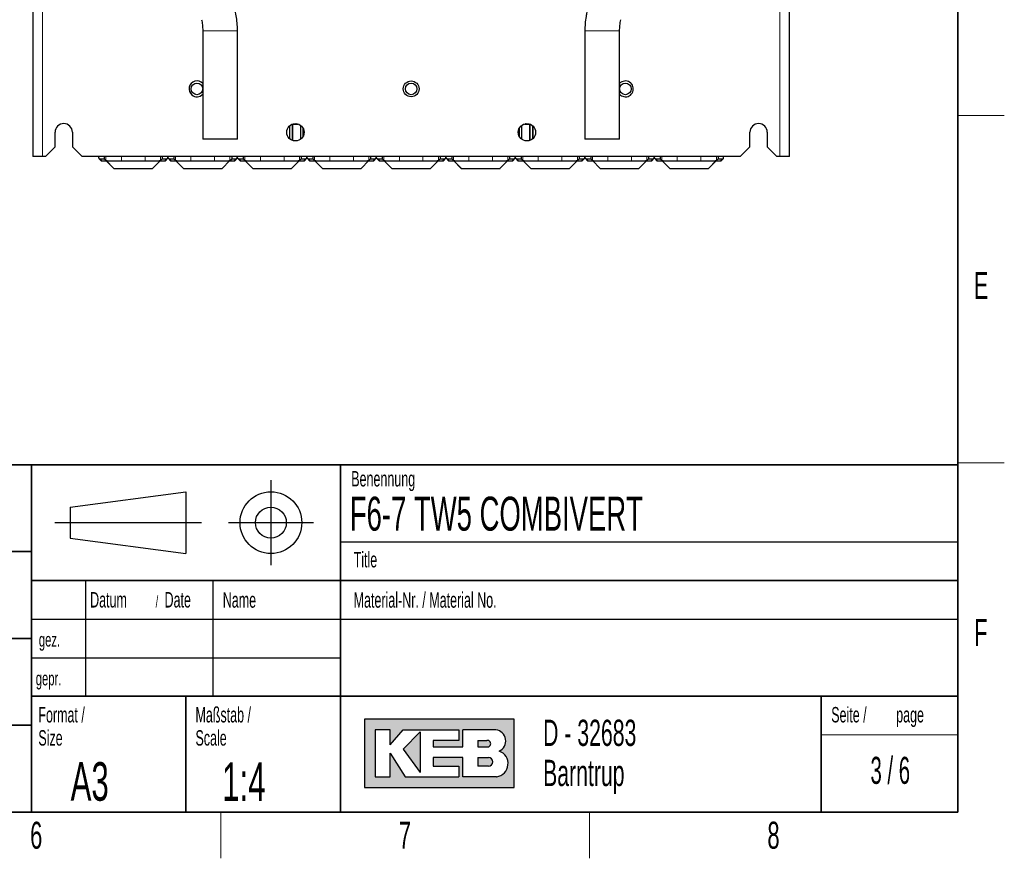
# Paper-space layout 'Blatt3' of a CAD drawing. Header units: millimetres. Extents: x 5 to 418, y 2 to 292.
# Tile 51 of 54: x 286 to 414, y 6 to 115. Entities that reach past the tile are written whole.
import ezdxf

# ---------------------------------------------------------------- set-up
doc = ezdxf.new("R2010")
doc.units = ezdxf.units.MM
doc.layers.add('SLD-0', color=7, linetype='Continuous')
doc.styles.add('SLDTEXTSTYLE1', font='TXT', dxfattribs={"width": 0.605})
doc.styles.add('SLDTEXTSTYLE2', font='TXT', dxfattribs={"width": 0.563})

psp = doc.layouts.new('Blatt3')

# ---------------------------------------------------------------- hatches: boundary and pattern name
at = {"linetype": 'Continuous'}
h = psp.add_hatch(color=7, dxfattribs=at)
h.paths.add_polyline_path([(331.1423676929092, 15.18257760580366), (350.5207896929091, 15.18257760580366), (350.5207896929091, 24.04128480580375), (331.1423676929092, 24.04128480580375)], flags=0)
edge = h.paths.add_edge_path(flags=0)
edge.add_arc((347.9991875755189, 18.26988521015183), 1.720915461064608, -81.72003226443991, 70.17096003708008, ccw=False)
edge.add_line((348.2470169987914, 16.56690822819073), (348.2293995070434, 16.56675060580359))
edge.add_line((348.2293995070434, 16.56675060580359), (343.8767592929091, 16.56675060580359))
edge.add_line((343.8767592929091, 16.56675060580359), (343.8767592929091, 19.05826200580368))
edge.add_line((343.8767592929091, 19.05826200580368), (340.0010748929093, 19.05826200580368))
edge.add_line((340.0010748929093, 19.05826200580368), (340.0010748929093, 17.95092360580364))
edge.add_line((340.0010748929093, 17.95092360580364), (343.3230900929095, 17.95092360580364))
edge.add_line((343.3230900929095, 17.95092360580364), (343.3230900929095, 16.56675060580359))
edge.add_line((343.3230900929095, 16.56675060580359), (336.4022250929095, 16.56675060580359))
edge.add_line((336.4022250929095, 16.56675060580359), (334.4643828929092, 19.61193120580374))
edge.add_line((334.4643828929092, 19.61193120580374), (334.4643828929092, 16.56675060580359))
edge.add_line((334.4643828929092, 16.56675060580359), (332.5265406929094, 16.56675060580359))
edge.add_line((332.5265406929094, 16.56675060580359), (332.5265406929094, 22.65711180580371))
edge.add_line((332.5265406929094, 22.65711180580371), (334.4643828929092, 22.65711180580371))
edge.add_line((334.4643828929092, 22.65711180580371), (334.4643828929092, 20.71926960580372))
edge.add_line((334.4643828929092, 20.71926960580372), (336.1253904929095, 22.65711180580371))
edge.add_line((336.1253904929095, 22.65711180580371), (343.3230900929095, 22.65711180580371))
edge.add_line((343.3230900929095, 22.65711180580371), (343.3230900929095, 21.27293880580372))
edge.add_line((343.3230900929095, 21.27293880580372), (340.0010748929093, 21.27293880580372))
edge.add_line((340.0010748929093, 21.27293880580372), (340.0010748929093, 20.44243500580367))
edge.add_line((340.0010748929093, 20.44243500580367), (343.8767592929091, 20.44243500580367))
edge.add_line((343.8767592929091, 20.44243500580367), (343.8767592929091, 22.65711180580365))
edge.add_line((343.8767592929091, 22.65711180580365), (348.1497422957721, 22.65711180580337))
edge.add_line((348.1497422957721, 22.65711180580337), (348.151741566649, 22.65711180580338))
edge.add_line((348.151741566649, 22.65711180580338), (348.1521661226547, 22.65713246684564))
edge.add_arc((347.9523797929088, 21.20834406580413), 1.462498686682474, -64.4589412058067, 82.1484933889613, ccw=False)
psp.add_hatch(color=7, dxfattribs=at).paths.add_polyline_path([(338.3400672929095, 17.12041980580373), (338.3400672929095, 22.38027720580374), (336.1253904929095, 20.16560040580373)], flags=0)
h = psp.add_hatch(color=7, dxfattribs=at)
edge = h.paths.add_edge_path(flags=0)
edge.add_line((345.8146014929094, 20.44243500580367), (346.974194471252, 20.44243500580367))
edge.add_arc((347.0534490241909, 20.85768690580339), 0.4227474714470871, 259.1945394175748, 460.8054605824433)
edge.add_line((346.9741944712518, 21.27293880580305), (345.8146014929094, 21.27293880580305))
edge.add_line((345.8146014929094, 21.27293880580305), (345.8146014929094, 20.44243500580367))
h = psp.add_hatch(color=7, dxfattribs=at)
edge = h.paths.add_edge_path(flags=0)
edge.add_line((345.8146014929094, 17.95092360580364), (347.1991847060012, 17.95092360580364))
edge.add_arc((347.1991847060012, 18.50459280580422), 0.5536692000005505, 270.0000000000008, 450.0000000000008)
edge.add_line((347.1991847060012, 19.05826200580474), (347.1703327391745, 19.05826200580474))
edge.add_line((347.1703327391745, 19.05826200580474), (345.8146014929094, 19.05826200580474))
edge.add_line((345.8146014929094, 19.05826200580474), (345.8146014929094, 17.95092360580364))

# ---------------------------------------------------------------- linework, layer by layer
at = {"color": 7, "linetype": 'Continuous', "lineweight": 25}
for p, q in [((288.1715089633, 246.9560840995), (288.1715089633, 96.9686155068)), ((386.1715089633, 96.9686155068), (386.1715089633, 246.9560840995)), ((310.1715089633, 113.2423570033), (310.1715089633, 99.2123498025)), ((314.6715089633, 99.2123498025), (314.6715089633, 113.2423570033)), ((359.6715089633, 113.2423570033), (359.6715089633, 99.2123498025)), ((364.1715089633, 99.2123498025), (364.1715089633, 113.2423570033)), ((321.4215089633, 100.9258752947), (321.4215089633, 99.2488243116)), ((321.434600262, 99.2372965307), (321.434600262, 100.9374030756)), ((321.7834176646, 101.1432902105), (321.7834176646, 99.0314093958)), ((321.7965089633, 99.0266896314), (321.7965089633, 101.1480099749)), ((321.8365042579, 101.161312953), (322.5065136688, 101.161312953)), ((321.8828762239, 101.1744042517), (321.8817890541, 101.1744042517)), ((322.4066683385, 101.1874975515), (322.3809735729, 101.1823711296)), ((322.8802430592, 99.2136673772), (322.8802430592, 100.9610322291)), ((351.4627748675, 100.9610322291), (351.4627748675, 99.2136673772)), ((351.8365042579, 101.161312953), (352.5065136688, 101.161312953)), ((351.9620443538, 101.1823711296), (351.9363495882, 101.1874975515)), ((352.4612288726, 101.1744042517), (352.4601417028, 101.1744042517)), ((352.5465089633, 101.1480099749), (352.5465089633, 99.0266896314)), ((352.559600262, 99.0314093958), (352.559600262, 101.1432902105)), ((352.9084176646, 100.9374030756), (352.9084176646, 99.2372965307)), ((352.9215089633, 99.2488243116), (352.9215089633, 100.9258752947)), ((291.0465089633, 98.2123498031), (291.0465089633, 100.0873498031)), ((293.2965089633, 100.0873498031), (293.2965089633, 98.2123498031)), ((323.1464327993, 100.6487307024), (323.1464327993, 99.5259689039)), ((351.1965851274, 99.5259689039), (351.1965851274, 100.6487307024)), ((381.0465089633, 98.2123498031), (381.0465089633, 100.0873498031)), ((383.2965089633, 100.0873498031), (383.2965089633, 98.2123498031)), ((289.7965089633, 96.9623498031), (291.0465089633, 98.2123498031)), ((293.2965089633, 98.2123498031), (294.5465089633, 96.9623498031)), ((314.6715089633, 99.2123498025), (310.1715089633, 99.2123498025)), ((364.1715089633, 99.2123498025), (359.6715089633, 99.2123498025)), ((379.7965089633, 96.9623498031), (381.0465089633, 98.2123498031)), ((383.2965089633, 98.2123498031), (384.5465089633, 96.9623498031)), ((288.1715089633, 96.9686155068), (288.177774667, 96.9623498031)), ((289.4215089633, 96.9623498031), (288.177774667, 96.9623498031)), ((289.7965089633, 96.9623498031), (289.4215089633, 96.9623498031)), ((379.7965089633, 96.9623498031), (294.5465089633, 96.9623498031)), ((296.6965089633, 96.770180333), (296.6965089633, 96.9623498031)), ((297.4215089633, 96.9623498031), (297.4215089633, 96.6451232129)), ((304.9215089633, 96.9623498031), (304.9215089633, 96.6451232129)), ((305.6465089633, 96.770180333), (305.6465089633, 96.9623498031)), ((305.6965089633, 96.770180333), (305.6965089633, 96.9623498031)), ((306.4215089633, 96.9623498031), (306.4215089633, 96.6451232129)), ((313.9215089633, 96.9623498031), (313.9215089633, 96.6451232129)), ((314.6465089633, 96.770180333), (314.6465089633, 96.9623498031)), ((314.6965089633, 96.770180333), (314.6965089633, 96.9623498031)), ((315.4215089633, 96.9623498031), (315.4215089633, 96.6451232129)), ((322.9215089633, 96.9623498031), (322.9215089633, 96.6451232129)), ((323.6465089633, 96.770180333), (323.6465089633, 96.9623498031)), ((323.6965089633, 96.770180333), (323.6965089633, 96.9623498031)), ((324.4215089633, 96.9623498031), (324.4215089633, 96.6451232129)), ((331.9215089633, 96.9623498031), (331.9215089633, 96.6451232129)), ((332.6465089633, 96.770180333), (332.6465089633, 96.9623498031)), ((332.6965089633, 96.770180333), (332.6965089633, 96.9623498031)), ((333.4215089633, 96.9623498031), (333.4215089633, 96.6451232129)), ((340.9215089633, 96.9623498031), (340.9215089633, 96.6451232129)), ((341.6465089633, 96.770180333), (341.6465089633, 96.9623498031)), ((341.6965089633, 96.770180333), (341.6965089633, 96.9623498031)), ((342.4215089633, 96.9623498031), (342.4215089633, 96.6451232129)), ((349.9215089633, 96.9623498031), (349.9215089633, 96.6451232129)), ((350.6465089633, 96.770180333), (350.6465089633, 96.9623498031)), ((350.6965089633, 96.770180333), (350.6965089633, 96.9623498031)), ((351.4215089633, 96.9623498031), (351.4215089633, 96.6451232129)), ((358.9215089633, 96.9623498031), (358.9215089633, 96.6451232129)), ((359.6465089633, 96.770180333), (359.6465089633, 96.9623498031)), ((359.6965089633, 96.770180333), (359.6965089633, 96.9623498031)), ((360.4215089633, 96.9623498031), (360.4215089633, 96.6451232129)), ((367.9215089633, 96.9623498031), (367.9215089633, 96.6451232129)), ((368.6465089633, 96.770180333), (368.6465089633, 96.9623498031)), ((368.6965089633, 96.770180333), (368.6965089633, 96.9623498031)), ((369.4215089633, 96.9623498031), (369.4215089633, 96.6451232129)), ((376.9215089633, 96.9623498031), (376.9215089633, 96.6451232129)), ((377.6465089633, 96.770180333), (377.6465089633, 96.9623498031)), ((384.9215089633, 96.9623498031), (384.5465089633, 96.9623498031)), ((386.1652432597, 96.9623498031), (384.9215089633, 96.9623498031)), ((386.1652432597, 96.9623498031), (386.1715089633, 96.9686155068)), ((296.7331396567, 96.6817539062), (297.0058750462, 96.4090185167)), ((296.8215660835, 96.6451232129), (297.4215089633, 96.6451232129)), ((297.0942633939, 96.3724259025), (297.6850031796, 96.3724259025)), ((297.4215089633, 96.6451232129), (297.6403065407, 96.4263256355)), ((297.6850031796, 96.3724259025), (297.6876987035, 96.3789334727)), ((297.6850031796, 96.3724259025), (298.6234798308, 95.4339492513)), ((297.6876987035, 96.3789334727), (304.6553192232, 96.3789334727)), ((297.6876987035, 96.3789334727), (298.6261753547, 95.4404568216)), ((299.640001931, 96.3920247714), (302.7030159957, 96.3920247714)), ((303.716842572, 95.4404568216), (304.6553192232, 96.3789334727)), ((303.7195380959, 95.4339492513), (304.658014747, 96.3724259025)), ((304.658014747, 96.3724259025), (304.6553192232, 96.3789334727)), ((304.658014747, 96.3724259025), (305.2487545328, 96.3724259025)), ((304.702711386, 96.4263256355), (304.9215089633, 96.6451232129)), ((304.9215089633, 96.6451232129), (305.5214518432, 96.6451232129)), ((305.3371428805, 96.4090185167), (305.60987827, 96.6817539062)), ((305.7331396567, 96.6817539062), (306.0058750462, 96.4090185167)), ((305.8215660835, 96.6451232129), (306.4215089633, 96.6451232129)), ((306.0942633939, 96.3724259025), (306.6850031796, 96.3724259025)), ((306.4215089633, 96.6451232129), (306.6403065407, 96.4263256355)), ((306.6850031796, 96.3724259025), (306.6876987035, 96.3789334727)), ((306.6850031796, 96.3724259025), (307.6234798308, 95.4339492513)), ((306.6876987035, 96.3789334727), (313.6553192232, 96.3789334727)), ((306.6876987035, 96.3789334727), (307.6261753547, 95.4404568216)), ((308.640001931, 96.3920247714), (311.7030159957, 96.3920247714)), ((312.716842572, 95.4404568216), (313.6553192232, 96.3789334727)), ((312.7195380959, 95.4339492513), (313.658014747, 96.3724259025)), ((313.658014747, 96.3724259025), (313.6553192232, 96.3789334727)), ((313.658014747, 96.3724259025), (314.2487545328, 96.3724259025)), ((313.702711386, 96.4263256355), (313.9215089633, 96.6451232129)), ((313.9215089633, 96.6451232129), (314.5214518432, 96.6451232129)), ((314.3371428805, 96.4090185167), (314.60987827, 96.6817539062)), ((314.7331396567, 96.6817539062), (315.0058750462, 96.4090185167)), ((314.8215660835, 96.6451232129), (315.4215089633, 96.6451232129)), ((315.0942633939, 96.3724259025), (315.6850031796, 96.3724259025)), ((315.4215089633, 96.6451232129), (315.6403065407, 96.4263256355)), ((315.6850031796, 96.3724259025), (315.6876987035, 96.3789334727)), ((315.6850031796, 96.3724259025), (316.6234798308, 95.4339492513)), ((315.6876987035, 96.3789334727), (322.6553192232, 96.3789334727)), ((315.6876987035, 96.3789334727), (316.6261753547, 95.4404568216)), ((317.640001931, 96.3920247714), (320.7030159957, 96.3920247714)), ((321.716842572, 95.4404568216), (322.6553192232, 96.3789334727)), ((321.7195380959, 95.4339492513), (322.658014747, 96.3724259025)), ((322.658014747, 96.3724259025), (322.6553192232, 96.3789334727)), ((322.658014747, 96.3724259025), (323.2487545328, 96.3724259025)), ((322.702711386, 96.4263256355), (322.9215089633, 96.6451232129)), ((322.9215089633, 96.6451232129), (323.5214518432, 96.6451232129)), ((323.3371428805, 96.4090185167), (323.60987827, 96.6817539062)), ((323.7331396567, 96.6817539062), (324.0058750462, 96.4090185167)), ((323.8215660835, 96.6451232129), (324.4215089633, 96.6451232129)), ((324.0942633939, 96.3724259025), (324.6850031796, 96.3724259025)), ((324.4215089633, 96.6451232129), (324.6403065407, 96.4263256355)), ((324.6850031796, 96.3724259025), (324.6876987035, 96.3789334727)), ((324.6850031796, 96.3724259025), (325.6234798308, 95.4339492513)), ((324.6876987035, 96.3789334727), (331.6553192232, 96.3789334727)), ((324.6876987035, 96.3789334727), (325.6261753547, 95.4404568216)), ((326.640001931, 96.3920247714), (329.7030159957, 96.3920247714)), ((330.716842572, 95.4404568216), (331.6553192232, 96.3789334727)), ((330.7195380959, 95.4339492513), (331.658014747, 96.3724259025)), ((331.658014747, 96.3724259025), (331.6553192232, 96.3789334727)), ((331.658014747, 96.3724259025), (332.2487545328, 96.3724259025)), ((331.702711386, 96.4263256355), (331.9215089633, 96.6451232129)), ((331.9215089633, 96.6451232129), (332.5214518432, 96.6451232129)), ((332.3371428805, 96.4090185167), (332.60987827, 96.6817539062)), ((332.7331396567, 96.6817539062), (333.0058750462, 96.4090185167)), ((332.8215660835, 96.6451232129), (333.4215089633, 96.6451232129)), ((333.0942633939, 96.3724259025), (333.6850031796, 96.3724259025)), ((333.4215089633, 96.6451232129), (333.6403065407, 96.4263256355)), ((333.6850031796, 96.3724259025), (333.6876987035, 96.3789334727)), ((333.6850031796, 96.3724259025), (334.6234798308, 95.4339492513)), ((333.6876987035, 96.3789334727), (340.6553192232, 96.3789334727)), ((333.6876987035, 96.3789334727), (334.6261753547, 95.4404568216)), ((335.640001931, 96.3920247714), (338.7030159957, 96.3920247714)), ((339.716842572, 95.4404568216), (340.6553192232, 96.3789334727)), ((339.7195380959, 95.4339492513), (340.658014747, 96.3724259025)), ((340.658014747, 96.3724259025), (340.6553192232, 96.3789334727)), ((340.658014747, 96.3724259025), (341.2487545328, 96.3724259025)), ((340.702711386, 96.4263256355), (340.9215089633, 96.6451232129)), ((340.9215089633, 96.6451232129), (341.5214518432, 96.6451232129)), ((341.3371428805, 96.4090185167), (341.60987827, 96.6817539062)), ((341.7331396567, 96.6817539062), (342.0058750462, 96.4090185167)), ((341.8215660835, 96.6451232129), (342.4215089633, 96.6451232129)), ((342.0942633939, 96.3724259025), (342.6850031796, 96.3724259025)), ((342.4215089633, 96.6451232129), (342.6403065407, 96.4263256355)), ((342.6850031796, 96.3724259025), (342.6876987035, 96.3789334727)), ((342.6850031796, 96.3724259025), (343.6234798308, 95.4339492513)), ((342.6876987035, 96.3789334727), (349.6553192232, 96.3789334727)), ((342.6876987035, 96.3789334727), (343.6261753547, 95.4404568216)), ((344.640001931, 96.3920247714), (347.7030159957, 96.3920247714)), ((348.716842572, 95.4404568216), (349.6553192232, 96.3789334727)), ((348.7195380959, 95.4339492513), (349.658014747, 96.3724259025)), ((349.658014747, 96.3724259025), (349.6553192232, 96.3789334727)), ((349.658014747, 96.3724259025), (350.2487545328, 96.3724259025)), ((349.702711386, 96.4263256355), (349.9215089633, 96.6451232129)), ((349.9215089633, 96.6451232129), (350.5214518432, 96.6451232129)), ((350.3371428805, 96.4090185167), (350.60987827, 96.6817539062)), ((350.7331396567, 96.6817539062), (351.0058750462, 96.4090185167)), ((350.8215660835, 96.6451232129), (351.4215089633, 96.6451232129)), ((351.0942633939, 96.3724259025), (351.6850031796, 96.3724259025)), ((351.4215089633, 96.6451232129), (351.6403065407, 96.4263256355)), ((351.6850031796, 96.3724259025), (351.6876987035, 96.3789334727)), ((351.6850031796, 96.3724259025), (352.6234798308, 95.4339492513)), ((351.6876987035, 96.3789334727), (358.6553192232, 96.3789334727)), ((351.6876987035, 96.3789334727), (352.6261753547, 95.4404568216)), ((353.640001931, 96.3920247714), (356.7030159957, 96.3920247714)), ((357.716842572, 95.4404568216), (358.6553192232, 96.3789334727)), ((357.7195380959, 95.4339492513), (358.658014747, 96.3724259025)), ((358.658014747, 96.3724259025), (358.6553192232, 96.3789334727)), ((358.658014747, 96.3724259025), (359.2487545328, 96.3724259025)), ((358.702711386, 96.4263256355), (358.9215089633, 96.6451232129)), ((358.9215089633, 96.6451232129), (359.5214518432, 96.6451232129)), ((359.3371428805, 96.4090185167), (359.60987827, 96.6817539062)), ((359.7331396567, 96.6817539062), (360.0058750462, 96.4090185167)), ((359.8215660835, 96.6451232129), (360.4215089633, 96.6451232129)), ((360.0942633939, 96.3724259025), (360.6850031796, 96.3724259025)), ((360.4215089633, 96.6451232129), (360.6403065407, 96.4263256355)), ((360.6850031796, 96.3724259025), (360.6876987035, 96.3789334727)), ((360.6850031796, 96.3724259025), (361.6234798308, 95.4339492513)), ((360.6876987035, 96.3789334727), (367.6553192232, 96.3789334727)), ((360.6876987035, 96.3789334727), (361.6261753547, 95.4404568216)), ((362.640001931, 96.3920247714), (365.7030159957, 96.3920247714)), ((366.716842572, 95.4404568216), (367.6553192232, 96.3789334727)), ((366.7195380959, 95.4339492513), (367.658014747, 96.3724259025)), ((367.658014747, 96.3724259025), (367.6553192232, 96.3789334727)), ((367.658014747, 96.3724259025), (368.2487545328, 96.3724259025)), ((367.702711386, 96.4263256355), (367.9215089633, 96.6451232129)), ((367.9215089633, 96.6451232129), (368.5214518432, 96.6451232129)), ((368.3371428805, 96.4090185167), (368.60987827, 96.6817539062)), ((368.7331396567, 96.6817539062), (369.0058750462, 96.4090185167)), ((368.8215660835, 96.6451232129), (369.4215089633, 96.6451232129)), ((369.0942633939, 96.3724259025), (369.6850031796, 96.3724259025)), ((369.4215089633, 96.6451232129), (369.6403065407, 96.4263256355)), ((369.6850031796, 96.3724259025), (369.6876987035, 96.3789334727)), ((369.6850031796, 96.3724259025), (370.6234798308, 95.4339492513)), ((369.6876987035, 96.3789334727), (376.6553192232, 96.3789334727)), ((369.6876987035, 96.3789334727), (370.6261753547, 95.4404568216)), ((371.640001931, 96.3920247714), (374.7030159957, 96.3920247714)), ((375.716842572, 95.4404568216), (376.6553192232, 96.3789334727)), ((375.7195380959, 95.4339492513), (376.658014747, 96.3724259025)), ((376.658014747, 96.3724259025), (376.6553192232, 96.3789334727)), ((376.658014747, 96.3724259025), (377.2487545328, 96.3724259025)), ((376.702711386, 96.4263256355), (376.9215089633, 96.6451232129)), ((376.9215089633, 96.6451232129), (377.5214518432, 96.6451232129)), ((377.3371428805, 96.4090185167), (377.60987827, 96.6817539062)), ((298.7118547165, 95.3973431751), (303.6311632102, 95.3973431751)), ((298.7145502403, 95.4038507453), (303.6284676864, 95.4038507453)), ((307.7118547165, 95.3973431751), (312.6311632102, 95.3973431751)), ((307.7145502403, 95.4038507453), (312.6284676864, 95.4038507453)), ((316.7118547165, 95.3973431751), (321.6311632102, 95.3973431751)), ((316.7145502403, 95.4038507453), (321.6284676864, 95.4038507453)), ((325.7118547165, 95.3973431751), (330.6311632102, 95.3973431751)), ((325.7145502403, 95.4038507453), (330.6284676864, 95.4038507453)), ((334.7118547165, 95.3973431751), (339.6311632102, 95.3973431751)), ((334.7145502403, 95.4038507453), (339.6284676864, 95.4038507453)), ((343.7118547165, 95.3973431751), (348.6311632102, 95.3973431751)), ((343.7145502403, 95.4038507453), (348.6284676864, 95.4038507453)), ((352.7118547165, 95.3973431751), (357.6311632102, 95.3973431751)), ((352.7145502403, 95.4038507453), (357.6284676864, 95.4038507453)), ((361.7118547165, 95.3973431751), (366.6311632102, 95.3973431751)), ((361.7145502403, 95.4038507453), (366.6284676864, 95.4038507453)), ((370.7118547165, 95.3973431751), (375.6311632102, 95.3973431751)), ((370.7145502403, 95.4038507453), (375.6284676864, 95.4038507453))]:
    psp.add_line(p, q, dxfattribs=at)
at = {"color": 7, "linetype": 'Continuous', "lineweight": 18}
for p, q in [((289.4215089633, 246.9623498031), (289.4215089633, 96.9623498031)), ((384.9215089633, 96.9623498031), (384.9215089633, 246.9623498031)), ((314.6715089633, 113.2423570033), (310.1715089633, 113.2423570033)), ((364.1715088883, 113.2423570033), (359.6715089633, 113.2423570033)), ((321.8828762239, 101.1746934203), (321.8828762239, 101.1744042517)), ((322.3809735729, 101.1926776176), (322.3809735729, 101.1823711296)), ((351.9620443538, 101.1926776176), (351.9620443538, 101.1823711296)), ((352.4601417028, 101.1746934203), (352.4601417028, 101.1744042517)), ((297.6403065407, 96.9623498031), (297.6403065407, 96.4263256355)), ((299.640001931, 96.9623498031), (299.640001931, 96.3920247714)), ((302.7030159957, 96.9623498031), (302.7030159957, 96.3920247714)), ((304.702711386, 96.9623498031), (304.702711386, 96.4263256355)), ((306.6403065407, 96.9623498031), (306.6403065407, 96.4263256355)), ((308.640001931, 96.9623498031), (308.640001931, 96.3920247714)), ((311.7030159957, 96.9623498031), (311.7030159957, 96.3920247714)), ((313.702711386, 96.9623498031), (313.702711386, 96.4263256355)), ((315.6403065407, 96.9623498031), (315.6403065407, 96.4263256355)), ((317.640001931, 96.9623498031), (317.640001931, 96.3920247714)), ((320.7030159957, 96.9623498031), (320.7030159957, 96.3920247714)), ((322.702711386, 96.9623498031), (322.702711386, 96.4263256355)), ((324.6403065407, 96.9623498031), (324.6403065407, 96.4263256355)), ((326.640001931, 96.9623498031), (326.640001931, 96.3920247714)), ((329.7030159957, 96.9623498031), (329.7030159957, 96.3920247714)), ((331.702711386, 96.9623498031), (331.702711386, 96.4263256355)), ((333.6403065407, 96.9623498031), (333.6403065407, 96.4263256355)), ((335.640001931, 96.9623498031), (335.640001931, 96.3920247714)), ((338.7030159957, 96.9623498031), (338.7030159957, 96.3920247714)), ((340.702711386, 96.9623498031), (340.702711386, 96.4263256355)), ((342.6403065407, 96.9623498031), (342.6403065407, 96.4263256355)), ((344.640001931, 96.9623498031), (344.640001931, 96.3920247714)), ((347.7030159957, 96.9623498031), (347.7030159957, 96.3920247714)), ((349.702711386, 96.9623498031), (349.702711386, 96.4263256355)), ((351.6403065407, 96.9623498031), (351.6403065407, 96.4263256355)), ((353.640001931, 96.9623498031), (353.640001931, 96.3920247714)), ((356.7030159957, 96.9623498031), (356.7030159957, 96.3920247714)), ((358.702711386, 96.9623498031), (358.702711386, 96.4263256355)), ((360.6403065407, 96.9623498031), (360.6403065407, 96.4263256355)), ((362.640001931, 96.9623498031), (362.640001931, 96.3920247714)), ((365.7030159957, 96.9623498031), (365.7030159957, 96.3920247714)), ((367.702711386, 96.9623498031), (367.702711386, 96.4263256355)), ((369.6403065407, 96.9623498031), (369.6403065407, 96.4263256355)), ((371.640001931, 96.9623498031), (371.640001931, 96.3920247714)), ((374.7030159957, 96.9623498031), (374.7030159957, 96.3920247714)), ((376.702711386, 96.9623498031), (376.702711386, 96.4263256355)), ((296.8215660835, 96.6451232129), (297.0942633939, 96.3724259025)), ((305.2487545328, 96.3724259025), (305.5214518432, 96.6451232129)), ((305.8215660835, 96.6451232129), (306.0942633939, 96.3724259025)), ((314.2487545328, 96.3724259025), (314.5214518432, 96.6451232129)), ((314.8215660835, 96.6451232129), (315.0942633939, 96.3724259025)), ((323.2487545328, 96.3724259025), (323.5214518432, 96.6451232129)), ((323.8215660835, 96.6451232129), (324.0942633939, 96.3724259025)), ((332.2487545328, 96.3724259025), (332.5214518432, 96.6451232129)), ((332.8215660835, 96.6451232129), (333.0942633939, 96.3724259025)), ((341.2487545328, 96.3724259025), (341.5214518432, 96.6451232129)), ((341.8215660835, 96.6451232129), (342.0942633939, 96.3724259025)), ((350.2487545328, 96.3724259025), (350.5214518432, 96.6451232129)), ((350.8215660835, 96.6451232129), (351.0942633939, 96.3724259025)), ((359.2487545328, 96.3724259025), (359.5214518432, 96.6451232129)), ((359.8215660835, 96.6451232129), (360.0942633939, 96.3724259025)), ((368.2487545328, 96.3724259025), (368.5214518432, 96.6451232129)), ((368.8215660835, 96.6451232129), (369.0942633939, 96.3724259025)), ((377.2487545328, 96.3724259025), (377.5214518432, 96.6451232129)), ((298.6234798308, 95.4339492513), (298.6261753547, 95.4404568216)), ((298.7145502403, 95.4038507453), (298.7118547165, 95.3973431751)), ((303.6311632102, 95.3973431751), (303.6284676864, 95.4038507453)), ((303.716842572, 95.4404568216), (303.7195380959, 95.4339492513)), ((307.6234798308, 95.4339492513), (307.6261753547, 95.4404568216)), ((307.7145502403, 95.4038507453), (307.7118547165, 95.3973431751)), ((312.6311632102, 95.3973431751), (312.6284676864, 95.4038507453)), ((312.716842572, 95.4404568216), (312.7195380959, 95.4339492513)), ((316.6234798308, 95.4339492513), (316.6261753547, 95.4404568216)), ((316.7145502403, 95.4038507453), (316.7118547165, 95.3973431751)), ((321.6311632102, 95.3973431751), (321.6284676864, 95.4038507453)), ((321.716842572, 95.4404568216), (321.7195380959, 95.4339492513)), ((325.6234798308, 95.4339492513), (325.6261753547, 95.4404568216)), ((325.7145502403, 95.4038507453), (325.7118547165, 95.3973431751)), ((330.6311632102, 95.3973431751), (330.6284676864, 95.4038507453)), ((330.716842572, 95.4404568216), (330.7195380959, 95.4339492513)), ((334.6234798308, 95.4339492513), (334.6261753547, 95.4404568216)), ((334.7145502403, 95.4038507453), (334.7118547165, 95.3973431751)), ((339.6311632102, 95.3973431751), (339.6284676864, 95.4038507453)), ((339.716842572, 95.4404568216), (339.7195380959, 95.4339492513)), ((343.6234798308, 95.4339492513), (343.6261753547, 95.4404568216)), ((343.7145502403, 95.4038507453), (343.7118547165, 95.3973431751)), ((348.6311632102, 95.3973431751), (348.6284676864, 95.4038507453)), ((348.716842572, 95.4404568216), (348.7195380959, 95.4339492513)), ((352.6234798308, 95.4339492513), (352.6261753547, 95.4404568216)), ((352.7145502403, 95.4038507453), (352.7118547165, 95.3973431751)), ((357.6311632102, 95.3973431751), (357.6284676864, 95.4038507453)), ((357.716842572, 95.4404568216), (357.7195380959, 95.4339492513)), ((361.6234798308, 95.4339492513), (361.6261753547, 95.4404568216)), ((361.7145502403, 95.4038507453), (361.7118547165, 95.3973431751)), ((366.6311632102, 95.3973431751), (366.6284676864, 95.4038507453)), ((366.716842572, 95.4404568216), (366.7195380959, 95.4339492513)), ((370.6234798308, 95.4339492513), (370.6261753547, 95.4404568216)), ((370.7145502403, 95.4038507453), (370.7118547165, 95.3973431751)), ((375.6311632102, 95.3973431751), (375.6284676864, 95.4038507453)), ((375.716842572, 95.4404568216), (375.7195380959, 95.4339492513))]:
    psp.add_line(p, q, dxfattribs=at)
at = {"color": 7, "linetype": 'Continuous', "lineweight": 25}
for centre, radius in [((309.4215089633, 105.7123498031), 0.75), ((337.1715089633, 105.7123498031), 1.024999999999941), ((337.1715089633, 105.7123498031), 0.75), ((364.9215089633, 105.7123498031), 0.75), ((322.1715089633, 100.0873498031), 1.124999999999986), ((352.1715089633, 100.0873498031), 1.124999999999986)]:
    psp.add_circle(centre, radius, dxfattribs=at)
for centre, radius, start, end in [((309.4215089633, 105.7123498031), 1.025000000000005, 42.9702839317, 229.5097135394), ((364.9215089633, 105.7123498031), 1.025000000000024, 259.2047858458, 137.0297160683), ((309.4215089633, 105.7123498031), 1.025000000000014, 229.5097135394, 317.0297160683), ((364.9215089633, 105.7123498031), 1.025000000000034, 222.9702839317, 259.2047858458), ((292.1715089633, 100.0873498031), 1.125, 0, 180), ((382.1715089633, 100.0873498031), 1.125, 0, 180), ((297.0942633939, 96.4974068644), 0.124999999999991, 224.9999999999, 270), ((305.2487545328, 96.4974068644), 0.125000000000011, 270, 315), ((306.0942633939, 96.4974068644), 0.124999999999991, 224.9999999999, 270), ((314.2487545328, 96.4974068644), 0.125000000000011, 270, 315), ((315.0942633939, 96.4974068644), 0.1250000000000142, 224.9999999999, 270), ((323.2487545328, 96.4974068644), 0.1250000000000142, 270, 315), ((324.0942633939, 96.4974068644), 0.124999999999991, 224.9999999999, 270), ((332.2487545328, 96.4974068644), 0.125000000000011, 270, 315), ((333.0942633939, 96.4974068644), 0.124999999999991, 224.9999999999, 270), ((341.2487545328, 96.4974068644), 0.125000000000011, 270, 315), ((342.0942633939, 96.4974068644), 0.1250000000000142, 224.9999999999, 270), ((350.2487545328, 96.4974068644), 0.1250000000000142, 270, 315), ((351.0942633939, 96.4974068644), 0.124999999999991, 224.9999999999, 270), ((359.2487545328, 96.4974068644), 0.1249999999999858, 270, 315), ((360.0942633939, 96.4974068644), 0.1250000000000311, 224.9999999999, 270), ((368.2487545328, 96.4974068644), 0.125000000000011, 270, 315), ((369.0942633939, 96.4974068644), 0.1250000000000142, 224.9999999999, 270), ((377.2487545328, 96.4974068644), 0.1250000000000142, 270, 315), ((298.7118547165, 95.522324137), 0.125000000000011, 225, 270), ((303.6311632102, 95.522324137), 0.1249999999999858, 270, 315), ((307.7118547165, 95.522324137), 0.1249999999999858, 225, 270), ((312.6311632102, 95.522324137), 0.125000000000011, 270, 315), ((316.7118547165, 95.522324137), 0.1249999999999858, 225, 270), ((321.6311632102, 95.522324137), 0.1250000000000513, 270, 315), ((325.7118547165, 95.522324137), 0.1249999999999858, 225, 270), ((330.6311632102, 95.522324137), 0.1250000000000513, 270, 315), ((334.7118547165, 95.522324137), 0.1250000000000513, 225, 270), ((339.6311632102, 95.522324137), 0.125000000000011, 270, 315), ((343.7118547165, 95.522324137), 0.1250000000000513, 225, 270), ((348.6311632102, 95.522324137), 0.1249999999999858, 270, 315), ((352.7118547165, 95.522324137), 0.125000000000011, 225, 270), ((357.6311632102, 95.522324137), 0.1249999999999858, 270, 315), ((361.7118547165, 95.522324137), 0.1249999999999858, 225, 270), ((366.6311632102, 95.522324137), 0.1249999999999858, 270, 315), ((370.7118547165, 95.522324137), 0.1249999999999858, 225, 270), ((375.6311632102, 95.522324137), 0.1249999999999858, 270, 315)]:
    psp.add_arc(centre, radius, start, end, dxfattribs=at)
at = {"color": 7, "linetype": 'Continuous', "lineweight": 18}
for centre, radius, start, end in [((297.0942207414, 96.4973688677), 0.1249429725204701, 225.0015096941, 270.0195593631), ((305.2487971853, 96.4973688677), 0.124942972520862, 269.980440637, 314.9984903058), ((306.0942207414, 96.4973688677), 0.1249429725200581, 225.0015096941, 270.0195593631), ((314.2487971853, 96.4973688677), 0.1249429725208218, 269.980440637, 314.9984903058), ((315.0942207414, 96.4973688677), 0.1249429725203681, 225.0015096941, 270.0195593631), ((323.2487971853, 96.4973688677), 0.1249429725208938, 269.9804406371, 314.9984903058), ((324.0942207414, 96.4973688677), 0.1249429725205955, 225.0015096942, 270.0195593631), ((332.2487971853, 96.4973688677), 0.1249429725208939, 269.980440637, 314.9984903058), ((333.0942207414, 96.4973688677), 0.1249429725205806, 225.0015096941, 270.019559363), ((341.2487971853, 96.4973688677), 0.1249429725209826, 269.9804406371, 314.9984903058), ((342.0942207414, 96.4973688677), 0.124942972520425, 225.0015096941, 270.0195593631), ((350.2487971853, 96.4973688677), 0.1249429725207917, 269.980440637, 314.9984903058), ((351.0942207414, 96.4973688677), 0.1249429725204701, 225.0015096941, 270.0195593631), ((359.2487971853, 96.4973688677), 0.1249429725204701, 269.980440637, 314.9984903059), ((360.0942207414, 96.4973688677), 0.1249429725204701, 225.0015096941, 270.0195593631), ((368.2487971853, 96.4973688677), 0.124942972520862, 269.980440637, 314.9984903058), ((369.0942207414, 96.4973688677), 0.1249429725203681, 225.0015096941, 270.0195593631), ((377.2487971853, 96.4973688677), 0.1249429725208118, 269.980440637, 314.9984903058), ((298.7118710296, 95.5223635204), 0.1250203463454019, 225.0074761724, 269.9925238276), ((303.6311468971, 95.5223635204), 0.1250203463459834, 270.0074761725, 314.9925238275), ((307.7118710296, 95.5223635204), 0.1250203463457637, 225.0074761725, 269.9925238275), ((312.6311468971, 95.5223635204), 0.125020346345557, 270.0074761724, 314.9925238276), ((316.7118710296, 95.5223635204), 0.1250203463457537, 225.0074761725, 269.9925238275), ((321.6311468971, 95.5223635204), 0.1250203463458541, 270.0074761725, 314.9925238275), ((325.7118710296, 95.5223635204), 0.1250203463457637, 225.0074761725, 269.9925238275), ((330.6311468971, 95.5223635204), 0.1250203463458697, 270.0074761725, 314.9925238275), ((334.7118710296, 95.5223635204), 0.1250203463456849, 225.0074761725, 269.9925238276), ((339.6311468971, 95.5223635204), 0.1250203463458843, 270.0074761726, 314.9925238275), ((343.7118710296, 95.5223635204), 0.1250203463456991, 225.0074761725, 269.9925238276), ((348.6311468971, 95.5223635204), 0.1250203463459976, 270.0074761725, 314.9925238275), ((352.7118710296, 95.5223635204), 0.1250203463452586, 225.0074761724, 269.9925238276), ((357.6311468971, 95.5223635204), 0.1250203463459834, 270.0074761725, 314.9925238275), ((361.7118710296, 95.5223635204), 0.1250203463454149, 225.0074761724, 269.9925238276), ((366.6311468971, 95.5223635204), 0.1250203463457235, 270.0074761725, 314.9925238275), ((370.7118710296, 95.5223635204), 0.1250203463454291, 225.0074761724, 269.9925238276), ((375.6311468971, 95.5223635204), 0.1250203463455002, 270.0074761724, 314.9925238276)]:
    psp.add_arc(centre, radius, start, end, dxfattribs=at)
at = {"color": 7, "linetype": 'Continuous', "lineweight": 25}
for centre, major_axis, ratio, start_param, end_param in [((321.8828762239, 101.1831317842), (0.5, 0), 0.0174550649, 4.71238898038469, 6.195918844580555), ((352.4601417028, 101.1831317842), (0.5, 0), 0.0174550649, 3.228859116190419, 4.71238898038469), ((296.8215280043, 96.7701422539), (0.08841527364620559, -0.08841527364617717), 0.9996954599, 3.926838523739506, 5.497939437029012), ((299.640001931, 96.4269349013), (2, 0), 0.0174550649, 3.159045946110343, 4.71238898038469), ((302.7030159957, 96.4269349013), (2, 0), 0.0174550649, 4.71238898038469, 6.265732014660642), ((305.5214899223, 96.7701422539), (-0.08841527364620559, -0.08841527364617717), 0.9996954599, 0.7852458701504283, 2.356346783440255), ((305.8215280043, 96.7701422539), (0.08841527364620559, -0.08841527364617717), 0.9996954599, 3.926838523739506, 5.497939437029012), ((308.640001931, 96.4269349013), (2, 0), 0.0174550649, 3.159045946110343, 4.71238898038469), ((311.7030159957, 96.4269349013), (2, 0), 0.0174550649, 4.71238898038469, 6.265732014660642), ((314.5214899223, 96.7701422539), (-0.08841527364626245, -0.08841527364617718), 0.9996954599, 0.7852458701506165, 2.356346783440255), ((314.8215280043, 96.7701422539), (0.08841527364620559, -0.08841527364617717), 0.9996954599, 3.926838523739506, 5.497939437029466), ((317.640001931, 96.4269349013), (2, 0), 0.0174550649, 3.159045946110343, 4.71238898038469), ((320.7030159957, 96.4269349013), (2, 0), 0.0174550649, 4.71238898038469, 6.265732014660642), ((323.5214899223, 96.7701422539), (-0.08841527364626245, -0.08841527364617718), 0.9996954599, 0.7852458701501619, 2.356346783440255), ((323.8215280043, 96.7701422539), (0.08841527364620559, -0.08841527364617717), 0.9996954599, 3.926838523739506, 5.497939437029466), ((326.640001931, 96.4269349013), (2, 0), 0.0174550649, 3.159045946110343, 4.71238898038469), ((329.7030159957, 96.4269349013), (2, 0), 0.0174550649, 4.71238898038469, 6.265732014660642), ((332.5214899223, 96.7701422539), (-0.08841527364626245, -0.08841527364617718), 0.9996954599, 0.7852458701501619, 2.356346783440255), ((332.8215280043, 96.7701422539), (0.08841527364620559, -0.08841527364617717), 0.9996954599, 3.926838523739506, 5.497939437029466), ((335.640001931, 96.4269349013), (2.000000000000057, 0), 0.0174550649, 3.159045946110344, 4.71238898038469), ((338.7030159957, 96.4269349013), (2, 0), 0.0174550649, 4.71238898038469, 6.265732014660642), ((341.5214899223, 96.7701422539), (-0.08841527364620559, -0.08841527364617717), 0.9996954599, 0.7852458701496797, 2.356346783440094), ((341.8215280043, 96.7701422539), (0.08841527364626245, -0.08841527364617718), 0.9996954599, 3.926838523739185, 5.497939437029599), ((344.640001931, 96.4269349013), (2.000000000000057, 0), 0.0174550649, 3.159045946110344, 4.71238898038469), ((347.7030159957, 96.4269349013), (2.000000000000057, 0), 0.0174550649, 4.71238898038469, 6.265732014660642), ((350.5214899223, 96.7701422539), (-0.08841527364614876, -0.08841527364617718), 0.9996954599, 0.7852458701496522, 2.356346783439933), ((350.8215280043, 96.7701422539), (0.08841527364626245, -0.08841527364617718), 0.9996954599, 3.926838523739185, 5.497939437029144), ((353.640001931, 96.4269349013), (2, 0), 0.0174550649, 3.159045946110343, 4.71238898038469), ((356.7030159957, 96.4269349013), (2.000000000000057, 0), 0.0174550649, 4.71238898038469, 6.265732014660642), ((359.5214899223, 96.7701422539), (-0.08841527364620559, -0.08841527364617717), 0.9996954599, 0.7852458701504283, 2.356346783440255), ((359.8215280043, 96.7701422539), (0.08841527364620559, -0.08841527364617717), 0.9996954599, 3.926838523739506, 5.497939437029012), ((362.640001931, 96.4269349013), (2, 0), 0.0174550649, 3.159045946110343, 4.71238898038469), ((365.7030159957, 96.4269349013), (2, 0), 0.0174550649, 4.71238898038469, 6.265732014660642), ((368.5214899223, 96.7701422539), (-0.08841527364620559, -0.08841527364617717), 0.9996954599, 0.7852458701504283, 2.356346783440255), ((368.8215280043, 96.7701422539), (0.08841527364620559, -0.08841527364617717), 0.9996954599, 3.926838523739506, 5.497939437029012), ((371.640001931, 96.4269349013), (2, 0), 0.0174550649, 3.159045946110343, 4.71238898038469), ((374.7030159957, 96.4269349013), (2, 0), 0.0174550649, 4.71238898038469, 6.265732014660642), ((377.5214899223, 96.7701422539), (-0.08841527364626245, -0.08841527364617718), 0.9996954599, 0.7852458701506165, 2.356346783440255), ((298.7145660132, 95.5288697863), (0.04784396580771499, 0.1155055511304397), 0.9998215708, 2.748956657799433, 3.534228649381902), ((303.6284519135, 95.5288697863), (0.04784396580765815, -0.1155055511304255), 0.9998215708, 5.890549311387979, 6.675821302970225), ((307.7145660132, 95.5288697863), (0.04784396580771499, 0.1155055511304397), 0.9998215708, 2.748956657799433, 3.534228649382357), ((312.6284519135, 95.5288697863), (0.04784396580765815, -0.1155055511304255), 0.9998215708, 5.890549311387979, 6.675821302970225), ((316.7145660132, 95.5288697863), (0.04784396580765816, 0.1155055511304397), 0.9998215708, 2.748956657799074, 3.534228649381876), ((321.6284519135, 95.5288697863), (0.047843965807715, -0.1155055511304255), 0.9998215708, 5.890549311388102, 6.675821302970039), ((325.7145660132, 95.5288697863), (0.04784396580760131, 0.1155055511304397), 0.9998215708, 2.748956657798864, 3.534228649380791), ((330.6284519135, 95.5288697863), (0.047843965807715, -0.1155055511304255), 0.9998215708, 5.890549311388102, 6.675821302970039), ((334.7145660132, 95.5288697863), (0.04784396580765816, 0.1155055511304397), 0.9998215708, 2.748956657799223, 3.534228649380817), ((339.6284519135, 95.5288697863), (0.04784396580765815, -0.1155055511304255), 0.9998215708, 5.890549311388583, 6.675821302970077), ((343.7145660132, 95.5288697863), (0.04784396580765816, 0.1155055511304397), 0.9998215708, 2.748956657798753, 3.534228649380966), ((348.6284519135, 95.5288697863), (0.04784396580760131, -0.1155055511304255), 0.9998215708, 5.890549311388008, 6.675821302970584), ((352.7145660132, 95.5288697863), (0.04784396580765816, 0.1155055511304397), 0.9998215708, 2.748956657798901, 3.534228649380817), ((357.6284519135, 95.5288697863), (0.04784396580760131, -0.1155055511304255), 0.9998215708, 5.890549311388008, 6.675821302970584), ((361.7145660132, 95.5288697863), (0.04784396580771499, 0.1155055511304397), 0.9998215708, 2.748956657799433, 3.534228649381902), ((366.6284519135, 95.5288697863), (0.04784396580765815, -0.1155055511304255), 0.9998215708, 5.890549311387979, 6.675821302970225), ((370.7145660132, 95.5288697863), (0.04784396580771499, 0.1155055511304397), 0.9998215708, 2.748956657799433, 3.534228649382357), ((375.6284519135, 95.5288697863), (0.047843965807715, -0.1155055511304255), 0.9998215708, 5.890549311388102, 6.675821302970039)]:
    psp.add_ellipse(centre, major_axis=major_axis, ratio=ratio, start_param=start_param, end_param=end_param, dxfattribs=at)
for points, knots in [([(314.671508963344, 113.2423570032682), (314.6686644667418, 113.4269081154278), (314.6609780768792, 113.9256015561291), (314.5888099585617, 114.7288535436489), (314.4715619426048, 115.3380672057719), (314.4137101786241, 115.6386615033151)], [0, 0, 0, 0, 0.2293508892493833, 0.6197512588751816, 1, 1, 1, 1]), ([(359.9293077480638, 115.6386615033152), (359.8928330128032, 115.4577340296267), (359.7942738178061, 114.9688458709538), (359.6939388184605, 114.1686312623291), (359.6789197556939, 113.5483967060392), (359.6715089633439, 113.2423570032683)], [0, 0, 0, 0, 0.2293543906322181, 0.6197436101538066, 1, 1, 1, 1]), ([(310.0166898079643, 114.6814719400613), (310.0385872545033, 114.5728228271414), (310.1085255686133, 114.2258081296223), (310.162597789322, 113.743990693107), (310.1692132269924, 113.3715901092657), (310.171508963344, 113.2423570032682)], [0, 0, 0, 0, 0.2293647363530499, 0.7325686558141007, 0.9999999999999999, 0.9999999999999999, 0.9999999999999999, 0.9999999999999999]), ([(364.1715089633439, 113.2423570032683), (364.1732232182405, 113.3531930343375), (364.1786981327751, 113.707176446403), (364.2283457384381, 114.1894728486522), (364.301083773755, 114.5547124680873), (364.3263281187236, 114.6814719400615)], [0, 0, 0, 0, 0.2293679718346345, 0.7325456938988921, 0.9999999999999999, 0.9999999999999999, 0.9999999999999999, 0.9999999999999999])]:
    psp.add_open_spline(points, degree=3, knots=knots, dxfattribs=at)
at = {"layer": 'SLD-0', "lineweight": 35}
for p, q in [((408, 12), (408, 282.5)), ((135, 57), (408, 57)), ((288, 57), (288, 12)), ((328, 57.0000000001), (328, 12)), ((408, 57), (408, 12)), ((259, 45.75), (288, 45.75)), ((408, 42), (288, 42)), ((259, 34.5), (288, 34.5)), ((288, 27), (408, 27)), ((308, 27), (308, 12)), ((390.2572074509, 27), (390.2572074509, 12)), ((259, 23.25), (288, 23.25)), ((26, 12), (408, 12)), ((135, 12), (408, 12))]:
    psp.add_line(p, q, dxfattribs=at)
at = {"layer": 'SLD-0', "lineweight": 18}
for p, q in [((408, 102.25), (414, 102.25)), ((408, 57.25), (414, 57.25)), ((390.2572074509, 22), (408, 22)), ((312.5, 6), (312.5, 12)), ((360.25, 6), (360.25, 12))]:
    psp.add_line(p, q, dxfattribs=at)
at = {"layer": 'SLD-0'}
for p, q in [((319, 55), (319, 44)), ((293, 51.5), (308, 53.5)), ((308, 53.5), (308, 45.5)), ((293, 51.5), (293, 47.5)), ((291, 49.5), (310, 49.5)), ((313.5, 49.5), (324.5, 49.5)), ((293, 47.5), (308, 45.5)), ((328, 47.0000000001), (408, 47.0000000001)), ((295, 42), (295, 27)), ((311.5, 42), (311.5, 27)), ((288, 37), (408, 37)), ((288, 32), (328, 32)), ((348.1497422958, 22.6571118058), (348.1517415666, 22.6571118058)), ((348.1517415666, 22.6571118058), (348.1521661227, 22.6571324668)), ((348.229399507, 16.5667506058), (348.2470169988, 16.5669082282))]:
    psp.add_line(p, q, dxfattribs=at)
at = {"layer": 'SLD-0', "linetype": 'Continuous'}
for p, q in [((350.5207896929, 24.0412848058), (331.1423676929, 24.0412848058)), ((331.1423676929, 24.0412848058), (331.1423676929, 15.1825776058)), ((350.5207896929, 15.1825776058), (350.5207896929, 24.0412848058)), ((334.4643828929, 22.6571118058), (332.5265406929, 22.6571118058)), ((332.5265406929, 22.6571118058), (332.5265406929, 16.5667506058)), ((334.4643828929, 20.7192696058), (336.1253904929, 22.6571118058)), ((334.4643828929, 20.7192696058), (334.4643828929, 22.6571118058)), ((336.1253904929, 22.6571118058), (343.3230900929, 22.6571118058)), ((338.3400672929, 22.3802772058), (336.1253904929, 20.1656004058)), ((338.3400672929, 22.3802772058), (338.3400672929, 17.1204198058)), ((343.3230900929, 22.6571118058), (343.3230900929, 21.2729388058)), ((348.1497422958, 22.6571118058), (343.8767592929, 22.6571118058)), ((343.8767592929, 20.4424350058), (343.8767592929, 22.6571118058)), ((348.1497422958, 22.6571118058), (348.1517415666, 22.6571118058)), ((348.1517415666, 22.6571118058), (348.1521661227, 22.6571324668)), ((340.0010748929, 21.2729388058), (340.0010748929, 20.4424350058)), ((343.3230900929, 21.2729388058), (340.0010748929, 21.2729388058)), ((340.0010748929, 20.4424350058), (343.8767592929, 20.4424350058)), ((345.8146014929, 21.2729388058), (346.9741944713, 21.2729388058)), ((345.8146014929, 21.2729388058), (345.8146014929, 20.4424350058)), ((345.8146014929, 20.4424350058), (346.9741944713, 20.4424350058)), ((334.4643828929, 16.5667506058), (334.4643828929, 19.6119312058)), ((334.4643828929, 19.6119312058), (336.4022250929, 16.5667506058)), ((336.1253904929, 20.1656004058), (338.3400672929, 17.1204198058)), ((340.0010748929, 19.0582620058), (340.0010748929, 17.9509236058)), ((343.8767592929, 19.0582620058), (340.0010748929, 19.0582620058)), ((340.0010748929, 17.9509236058), (343.3230900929, 17.9509236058)), ((343.3230900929, 17.9509236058), (343.3230900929, 16.5667506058)), ((343.8767592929, 16.5667506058), (343.8767592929, 19.0582620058)), ((345.8146014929, 19.0582620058), (347.199184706, 19.0582620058)), ((345.8146014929, 19.0582620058), (345.8146014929, 17.9509236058)), ((347.199184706, 17.9509236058), (345.8146014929, 17.9509236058)), ((347.1703327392, 19.0582620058), (347.199184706, 19.0582620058)), ((332.5265406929, 16.5667506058), (334.4643828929, 16.5667506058)), ((336.4022250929, 16.5667506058), (343.3230900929, 16.5667506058)), ((348.229399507, 16.5667506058), (343.8767592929, 16.5667506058)), ((348.229399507, 16.5667506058), (348.2470169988, 16.5669082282)), ((331.1423676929, 15.1825776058), (350.5207896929, 15.1825776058))]:
    psp.add_line(p, q, dxfattribs=at)
at = {"layer": 'SLD-0'}
for radius in [3.999999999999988, 1.999999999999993]:
    psp.add_circle((319, 49.5), radius, dxfattribs=at)
at = {"layer": 'SLD-0', "linetype": 'Continuous'}
for centre, radius, start, end in [((347.9523797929, 21.2083440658), 1.46249868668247, 295.5410587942, 82.1484933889), ((347.0534490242, 20.8576869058), 0.4227474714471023, 259.1945394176, 100.8054605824), ((347.9991875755, 18.2698852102), 1.720915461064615, 278.2799677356, 70.1709600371), ((347.199184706, 18.5045928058), 0.5536692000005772, 270, 90)]:
    psp.add_arc(centre, radius, start, end, dxfattribs=at)

# ---------------------------------------------------------------- texts
at = {"layer": 'SLD-0'}
for s, insert, char_height, attachment_point, style in [('E', (410.9815679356, 82.0010772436), 3.5, 2, 'SLDTEXTSTYLE1'), ('Benennung', (329.4092408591, 56.1865848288), 2, 1, 'SLDTEXTSTYLE1'), ('F6-7 TW5 COMBIVERT', (329.222041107, 52.8643539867), 4.4, 1, 'SLDTEXTSTYLE1'), ('Title', (329.7169273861, 45.7051426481), 2, 1, 'SLDTEXTSTYLE1'), ('Datum', (295.5861619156, 40.5042457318), 2, 1, 'SLDTEXTSTYLE1'), ('/', (304.0691478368, 40.0041563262), 1.5, 1, 'SLDTEXTSTYLE1'), ('Date', (305.2253980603, 40.5042457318), 2, 1, 'SLDTEXTSTYLE1'), ('Name', (312.770034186, 40.4793879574), 2, 1, 'SLDTEXTSTYLE1'), ('Material-Nr. / Material No.', (329.7169273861, 40.4793879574), 2, 1, 'SLDTEXTSTYLE1'), ('F', (410.9536166, 37.0010772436), 3.5, 2, 'SLDTEXTSTYLE1'), ('gez.', (288.9470592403, 35.2328921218), 1.8, 1, 'SLDTEXTSTYLE1'), ('Oberflächenangaben /', (260.5027641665, 33.0232290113), 2, 1, 'SLDTEXTSTYLE1'), ('gepr.', (288.5445949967, 30.2118970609), 1.8, 1, 'SLDTEXTSTYLE1'), ('Format /', (288.8790098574, 25.606905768), 2, 1, 'SLDTEXTSTYLE1'), ('Maßstab /', (309.2314641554, 25.6069055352), 2, 1, 'SLDTEXTSTYLE1'), ('Seite /', (391.5827404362, 25.611128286), 2, 1, 'SLDTEXTSTYLE1'), ('page', (399.9962824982, 25.6114133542), 2, 1, 'SLDTEXTSTYLE1'), ('D - 32683', (354.2591907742, 23.9656567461), 3.4, 1, 'SLDTEXTSTYLE1'), ('Size', (288.8790098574, 22.6069057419), 2, 1, 'SLDTEXTSTYLE1'), ('Scale', (309.2314641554, 22.6069055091), 2, 1, 'SLDTEXTSTYLE1'), ('3 / 6', (399.2292201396, 19.1523676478), 3.5, 2, 'SLDTEXTSTYLE2'), ('A3', (293.0566699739, 18.4626222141), 5, 1, 'SLDTEXTSTYLE1'), ('1:4', (312.6833009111, 18.426931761), 5, 1, 'SLDTEXTSTYLE1'), ('Barntrup', (354.2591907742, 18.765656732), 3.4, 1, 'SLDTEXTSTYLE1'), ('6', (288.6027123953, 10.7429955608), 3.5, 2, 'SLDTEXTSTYLE1'), ('7', (336.3527123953, 10.7429955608), 3.5, 2, 'SLDTEXTSTYLE1'), ('8', (384.1027123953, 10.7429955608), 3.5, 2, 'SLDTEXTSTYLE1')]:
    psp.add_mtext(s, dxfattribs=dict(at, insert=insert, char_height=char_height, attachment_point=attachment_point, style=style))

doc.saveas('drawing.dxf')
